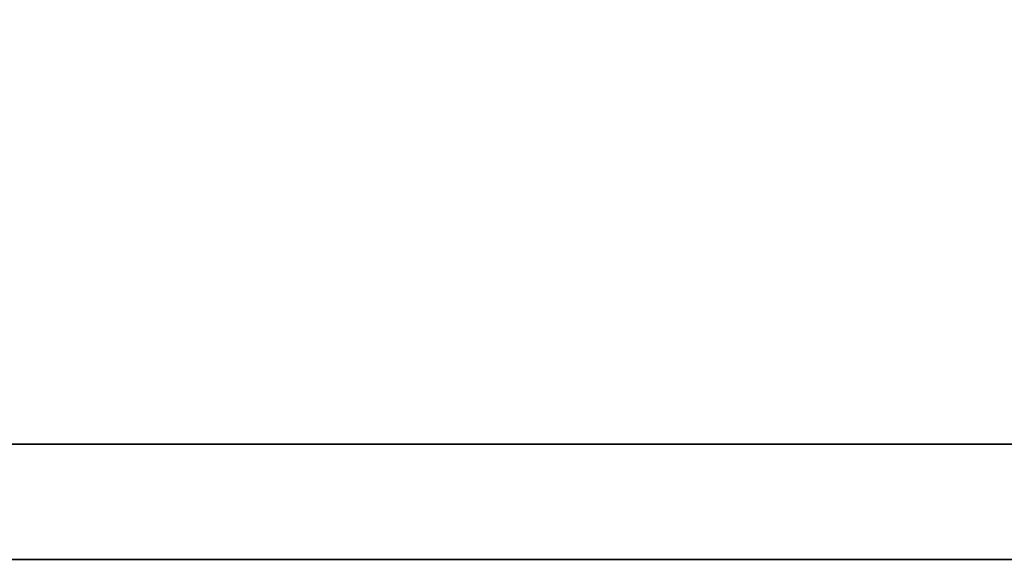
# Model space of a CAD drawing. Header units: millimetres. Extents: x 716 to 1311, y 158 to 389.
# Tile 36 of 55: x 1154.07 to 1157.63, y 216.34 to 218.3. Entities that reach past the tile are written whole.
import ezdxf

# ---------------------------------------------------------------- set-up
doc = ezdxf.new("R2010")
doc.units = ezdxf.units.MM
doc.header["$LTSCALE"] = 10
doc.layers.add('DIM', color=4, linetype='Continuous')
doc.layers.add('layer 1', color=7, linetype='Continuous')

# ---------------------------------------------------------------- blocks, each defined once
blk = doc.blocks.new('TBI MOTION logo(完整正式版)')
at = {"layer": 'layer 1', "color": 22, "lineweight": 35}
blk.add_open_spline([(75.90875, -9.47875), (75.90875, -9.47875), (75.90875, -12.28625), (75.90875, -12.28625), (75.90875, -12.28625), (75.90875, -12.28625), (75.90875, -12.47875), (75.90875, -12.47875), (75.90875, -12.47875), (75.90875, -12.47875), (75.71625, -12.47875), (75.71625, -12.47875), (75.71625, -12.47875), (75.71625, -12.47875), (-88.32875, -12.47875), (-88.32875, -12.47875), (-88.32875, -12.47875), (-88.32875, -12.47875), (-88.32875, -13.29375), (-88.32875, -13.29375), (-88.32875, -13.29375), (-88.32875, -13.29375), (82.89125, -13.29375), (82.89125, -13.29375), (82.89125, -13.29375), (82.89125, -13.29375), (75.90875, -9.47875), (75.90875, -9.47875)], degree=3, knots=[0, 0, 0, 0, 0.1428571, 0.1428571, 0.1428571, 0.1428572, 0.2857143, 0.2857143, 0.2857143, 0.2857143, 0.4285714, 0.4285714, 0.4285714, 0.4285714, 0.5714286, 0.5714286, 0.5714286, 0.5714286, 0.7142857, 0.7142857, 0.7142857, 0.7142857, 0.8571429, 0.8571429, 0.8571429, 0.8571429, 1, 1, 1, 1], dxfattribs=at)

msp = doc.modelspace()

# ---------------------------------------------------------------- block references
at = {"layer": 'DIM', "color": 7, "xscale": 0.512275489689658, "yscale": 0.512275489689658, "zscale": 0.512275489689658}
msp.add_blockref('TBI MOTION logo(完整正式版)', (1143.8176, 223.1518), dxfattribs=at)

doc.saveas('drawing.dxf')
